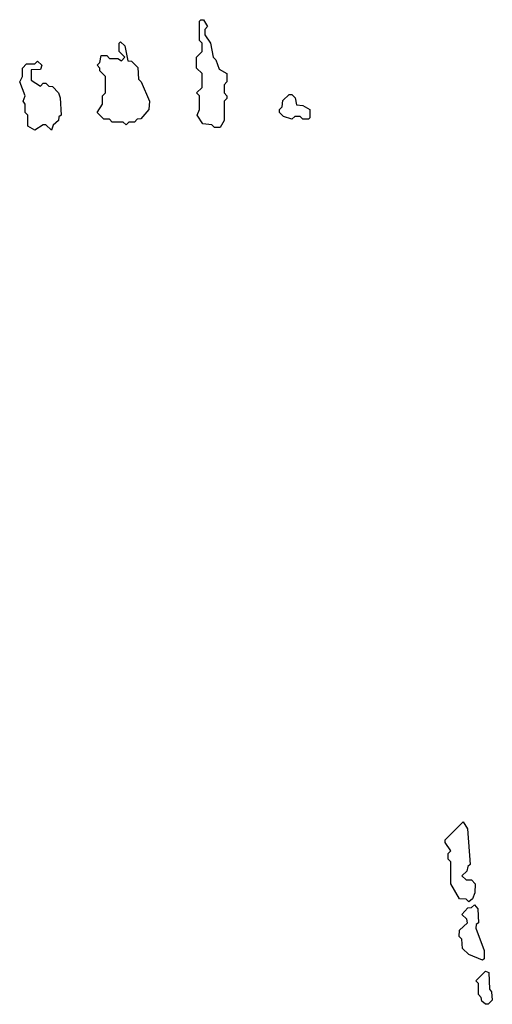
# Model space of a CAD drawing. Extents: x 2776963 to 2884430, y 684484 to 829250.
# Tile 11 of 256: x 2822780 to 2824490, y 714090 to 717650. Entities that reach past the tile are written whole.
import ezdxf

# ---------------------------------------------------------------- set-up
doc = ezdxf.new("R2010")
doc.units = 0

msp = doc.modelspace()

# ---------------------------------------------------------------- linework, layer by layer
at = {"layer": '0CON20XD'}
for points in [[(2823505, 717260), (2823485, 717260), (2823475, 717270), (2823443, 717273), (2823422.5, 717305), (2823430, 717325), (2823430, 717375), (2823420, 717385), (2823440, 717405), (2823440, 717455), (2823420, 717475), (2823420, 717515), (2823440, 717535), (2823440, 717565), (2823430, 717575), (2823430, 717645), (2823435, 717650), (2823445, 717650), (2823460, 717625), (2823450, 717615), (2823450, 717595), (2823470, 717565), (2823480, 717515), (2823490, 717505), (2823501.7, 717471.7), (2823530, 717455), (2823530, 717425), (2823520, 717415), (2823520, 717385), (2823530, 717375), (2823530, 717365), (2823520, 717355), (2823520, 717285), (2823505, 717260)], [(2823165, 717270), (2823155, 717280), (2823115, 717280), (2823105, 717290), (2823085, 717290), (2823060, 717315), (2823080, 717345), (2823080, 717375), (2823090, 717385), (2823090, 717445), (2823070, 717465), (2823070, 717475), (2823060, 717485), (2823070, 717495), (2823075, 717520), (2823095, 717520), (2823105, 717510), (2823135, 717510), (2823148.3, 717501.7), (2823160, 717515), (2823140, 717535), (2823140, 717565), (2823145, 717570), (2823160, 717555), (2823171.7, 717501.7), (2823185, 717500), (2823207, 717477), (2823210, 717435), (2823220, 717425), (2823250, 717355), (2823247.5, 717325), (2823218.3, 717291.7), (2823205, 717290), (2823195, 717280), (2823175, 717280), (2823165, 717270)], [(2822895, 717250), (2822875, 717270), (2822865, 717270), (2822835, 717250), (2822810, 717265), (2822810, 717305), (2822800, 717315), (2822800, 717345), (2822792.5, 717355), (2822800, 717375), (2822780, 717425), (2822790, 717445), (2822790, 717475), (2822805, 717490), (2822835, 717490), (2822845, 717500), (2822860, 717485), (2822855, 717470), (2822821.7, 717468.3), (2822821.7, 717431.7), (2822855, 717410), (2822865, 717420), (2822875, 717420), (2822885, 717410), (2822898.3, 717408.3), (2822920, 717385), (2822927, 717367), (2822930, 717305), (2822921.7, 717298.3), (2822920, 717285), (2822901.7, 717268.3), (2822895, 717250)], [(2823825, 717290), (2823805, 717290), (2823795, 717300), (2823775, 717300), (2823765, 717290), (2823735, 717300), (2823720, 717315), (2823720, 717325), (2823730, 717335), (2823731.7, 717358.3), (2823755, 717380), (2823765, 717380), (2823777, 717367), (2823781.7, 717341.7), (2823805, 717340), (2823830, 717325), (2823830, 717295), (2823825, 717290)], [(2824405, 714460), (2824395, 714470), (2824371.7, 714471.7), (2824340, 714525), (2824340, 714605), (2824330, 714615), (2824330, 714635), (2824340, 714645), (2824320, 714675), (2824320, 714685), (2824385, 714750), (2824400, 714725), (2824410, 714595), (2824401.7, 714588.3), (2824398.3, 714571.7), (2824380, 714555), (2824395, 714540), (2824415, 714540), (2824427.5, 714525), (2824427, 714493), (2824418.3, 714471.7), (2824405, 714460)], [(2824455, 714250), (2824405, 714270), (2824381.7, 714291.7), (2824380, 714325), (2824370, 714335), (2824371.7, 714358.3), (2824400, 714385), (2824398.3, 714398.3), (2824380, 714415), (2824401.7, 714438.3), (2824415, 714440), (2824425, 714450), (2824437.5, 714435), (2824440, 714385), (2824431.7, 714378.3), (2824430, 714365), (2824460, 714285), (2824460, 714255), (2824455, 714250)], [(2824475, 714090), (2824465, 714090), (2824451.7, 714101.7), (2824450, 714115), (2824440, 714125), (2824440, 714165), (2824430, 714175), (2824465, 714210), (2824477.5, 714205), (2824480, 714145), (2824487.5, 714135), (2824490, 714105), (2824475, 714090)]]:
    msp.add_lwpolyline(points, dxfattribs=at)

doc.saveas('drawing.dxf')
